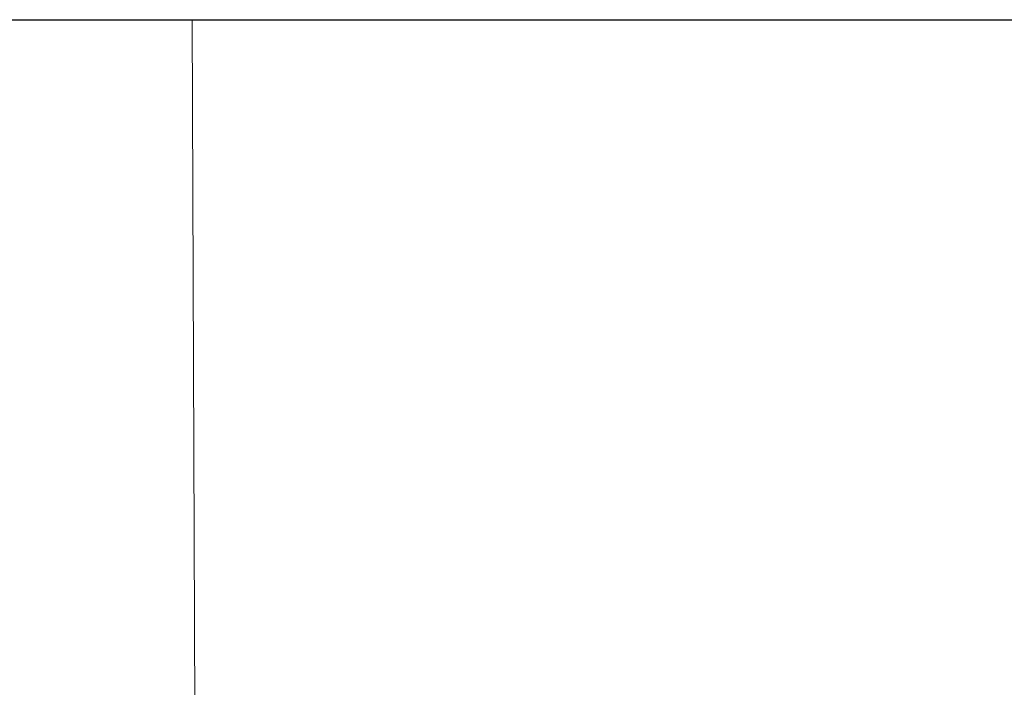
# Model space of a CAD drawing. Header units: millimetres. Extents: x 21148.2 to 21239.2, y 30135 to 30201.8.
# Tile 147 of 189: x 21184.6 to 21202.9, y 30189.4 to 30201.8. Entities that reach past the tile are written whole.
import ezdxf

# ---------------------------------------------------------------- set-up
doc = ezdxf.new("R2010")
doc.units = ezdxf.units.MM
doc.linetypes.add('AR-T1E-20-L1$0$Hidden', pattern=[7.1438, 4.7625, -2.3813])
doc.layers.add('AR-T1E-20-L1$0$I-DETL-HIDN', color=7, linetype='AR-T1E-20-L1$0$Hidden', lineweight=13)

msp = doc.modelspace()

# ---------------------------------------------------------------- linework, layer by layer
msp.add_lwpolyline([(21149.169, 30201.831), (21233.369, 30201.831), (21233.369, 30147.204), (21149.169, 30147.204)], close=True)
at = {"layer": 'AR-T1E-20-L1$0$I-DETL-HIDN', "ltscale": 3000}
for points in [[(21153.254, 30149.757, 0.046193), (21163.033, 30150.303, 0.03053), (21171.484, 30152.101, 0.032266), (21176.407, 30153.815, 0.061858), (21180.683, 30156.281, 0.09921), (21182.946, 30158.664, 0.143678), (21183.531, 30160.918, 0.084165), (21183.274, 30162.43, 0.102695), (21182.414, 30164.189, -0.001078), (21180.914, 30166.132, 0.023202), (21178.485, 30169.007, 0.022243), (21176.284, 30171.425, 0.006606), (21173.25, 30174.636, -0.085683), (21170.763, 30177.946, -0.317952), (21172.976, 30187.369, -0.17783), (21176.712, 30188.849), (21187.823, 30188.894), (21187.771, 30201.831)], [(21163.033, 30150.303, 0.03053), (21171.484, 30152.101, 0.032266), (21176.407, 30153.815, 0.061858), (21180.683, 30156.281, 0.09921), (21182.946, 30158.664, 0.143678), (21183.531, 30160.918, 0.084165), (21183.274, 30162.43, 0.102695), (21182.414, 30164.189, -0.001078), (21180.914, 30166.132, 0.023202), (21178.485, 30169.007, 0.022243), (21176.284, 30171.425, 0.006606), (21173.25, 30174.636, -0.085683), (21170.763, 30177.946, -0.317952), (21172.976, 30187.369, -0.17783), (21176.712, 30188.849), (21187.823, 30188.894), (21187.771, 30201.831)]]:
    msp.add_lwpolyline(points, format="xyb", dxfattribs=at)

doc.saveas('drawing.dxf')
